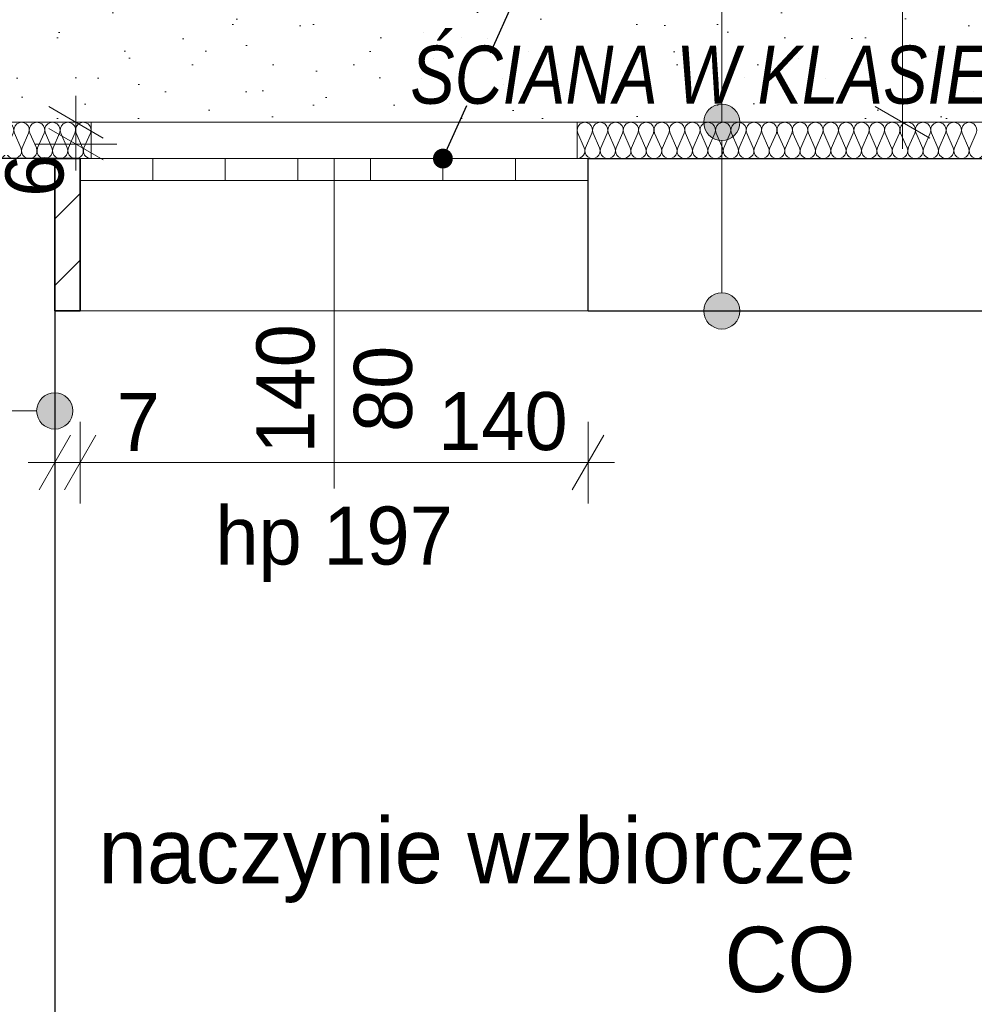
# Model space of a CAD drawing. Extents: x -547885 to -186295, y -25370 to 156194.
# Tile 89 of 256: x -506575 to -503943, y 42716 to 45430. Entities that reach past the tile are written whole.
import ezdxf

# ---------------------------------------------------------------- set-up
doc = ezdxf.new("R2010")
doc.units = 0
doc.header["$MEASUREMENT"] = 0
doc.linetypes.add('Przerywana', pattern=[320, 160, -160])
for name, color, linetype in [('Arch ocieplenie', 7, 'Continuous'), ('Arch opisy', 7, 'Continuous'), ('Arch zmurowania', 7, 'Continuous'), ('INWENT RZĘDNE', 7, 'Continuous'), ('INWENT WYMIARY', 7, 'Continuous')]:
    doc.layers.add(name, color=color, linetype=linetype)
for name, color, linetype, lineweight, true_color in [('Arch ocieplenie_Nr_Pióra__44', 7, 'Continuous', 9, 0x029e21), ('Arch okna_Nr_Pióra__82', 7, 'Continuous', 20, 0xaaaaaa), ('Arch okna_Nr_Pióra__9', 7, 'Continuous', 9, 0x3dad99), ('Arch wykończenie_Nr_Pióra__3', 7, 'Continuous', 18, 0xff6600)]:
    doc.layers.add(name, color=color, linetype=linetype, lineweight=lineweight, true_color=true_color)
for name, color, linetype, lineweight in [('Arch opisy_Nr_Pióra__21', 7, 'Continuous', 9), ('Arch opisy_Nr_Pióra__95', 6, 'Continuous', 13), ('Arch zmurowania_Nr_Pióra__21', 7, 'Continuous', 9), ('Arch zmurowania_Nr_Pióra__27', 7, 'Continuous', 35), ('INWENT RZĘDNE_Nr_Pióra__21', 7, 'Continuous', 9), ('INWENT WYMIARY_Nr_Pióra__21', 7, 'Continuous', 9), ('INWENT. OKNA_Nr_Pióra__21', 7, 'Continuous', 9), ('INWENT. OKNA_Nr_Pióra__5', 7, 'Continuous', 13), ('INWENT.ŚCIANY_Nr_Pióra__1', 7, 'Continuous', 25), ('INWENT.ŚCIANY_Nr_Pióra__21', 7, 'Continuous', 9)]:
    doc.layers.add(name, color=color, linetype=linetype, lineweight=lineweight)
doc.styles.add('GENERATED_STYLE_2', font='txt')
doc.styles.add('GENERATED_STYLE_4', font='txt')
doc.styles.add('GENERATED_STYLE_5', font='txt')
doc.styles.add('GENERATED_STYLE_7', font='txt')
doc.dimstyles.new('GENERATED_STYLE__13', dxfattribs={"dimtxt": 0.18, "dimasz": 109.44, "dimexe": 0.18, "dimexo": 0.0625, "dimgap": 0.09, "dimtad": 0, "dimtih": 1, "dimtoh": 1, "dimdec": 4, "dimzin": 0, "dimdsep": 46, "dimcen": 0.09, "dimadec": 0, "dimazin": 0, "dimtfac": 1, "dimtdec": 4, "dimtmove": 0, "dimatfit": 3, "dimldrblk": 'ARROWHEAD_11', "dimfxl": 0, "dimtolj": 1, "dimtzin": 0, "dimarcsym": 0})
doc.dimstyles.new('GENERATED_STYLE__5', dxfattribs={"dimtxt": 160.000002, "dimasz": 114, "dimexe": 0.18, "dimexo": 0, "dimgap": 0.09, "dimtad": 1, "dimtih": 1, "dimtoh": 1, "dimdec": 0, "dimlfac": 0.1, "dimzin": 0, "dimdsep": 46, "dimtxsty": 'GENERATED_STYLE_2', "dimblk": 'ARROWHEAD_2', "dimblk1": 'ARROWHEAD_2', "dimblk2": 'ARROWHEAD_2', "dimcen": 0.09, "dimclrd": 7, "dimclre": 7, "dimclrt": 7, "dimazin": 0, "dimtfac": 1, "dimtdec": 4, "dimtmove": 0, "dimatfit": 3, "dimfxl": 0, "dimtolj": 1, "dimtzin": 0, "dimarcsym": 0})
doc.dimstyles.new('GENERATED_STYLE__6', dxfattribs={"dimtxt": 160.000002, "dimasz": 114, "dimexe": 0.18, "dimexo": 0, "dimgap": 0.09, "dimtad": 1, "dimdec": 0, "dimlfac": 0.1, "dimzin": 0, "dimdsep": 46, "dimtxsty": 'GENERATED_STYLE_2', "dimblk": 'ARROWHEAD_2', "dimblk1": 'ARROWHEAD_2', "dimblk2": 'ARROWHEAD_2', "dimcen": 0.09, "dimclrd": 7, "dimclre": 7, "dimclrt": 7, "dimazin": 0, "dimtfac": 1, "dimtdec": 4, "dimtmove": 2, "dimatfit": 3, "dimfxl": 0, "dimtolj": 1, "dimtzin": 0, "dimarcsym": 0})
doc.dimstyles.new('GENERATED_STYLE__7', dxfattribs={"dimtxt": 160.000002, "dimasz": 114, "dimexe": 0.18, "dimexo": 0, "dimgap": 0.09, "dimtad": 1, "dimdec": 0, "dimlfac": 0.1, "dimzin": 0, "dimdsep": 46, "dimtxsty": 'GENERATED_STYLE_2', "dimblk": 'ARROWHEAD_2', "dimblk1": 'ARROWHEAD_2', "dimblk2": 'ARROWHEAD_2', "dimcen": 0.09, "dimclrd": 7, "dimclre": 7, "dimclrt": 7, "dimazin": 0, "dimtfac": 1, "dimtdec": 4, "dimtmove": 0, "dimatfit": 3, "dimfxl": 0, "dimtolj": 1, "dimtzin": 0, "dimarcsym": 0})
doc.dimstyles.new('GENERATED_STYLE__9', dxfattribs={"dimtxt": 160.000002, "dimasz": 114, "dimexe": 0.18, "dimexo": 0, "dimgap": 0.09, "dimtad": 1, "dimtih": 1, "dimtoh": 1, "dimdec": 0, "dimlfac": 0.1, "dimzin": 0, "dimdsep": 46, "dimtxsty": 'GENERATED_STYLE_2', "dimblk": 'ARROWHEAD_2', "dimblk1": 'ARROWHEAD_2', "dimblk2": 'ARROWHEAD_2', "dimcen": 0.09, "dimclrd": 7, "dimclre": 7, "dimclrt": 7, "dimazin": 0, "dimtfac": 1, "dimtdec": 4, "dimtmove": 2, "dimatfit": 3, "dimfxl": 0, "dimtolj": 1, "dimtzin": 0, "dimarcsym": 0})

# ---------------------------------------------------------------- blocks, each defined once
blk = doc.blocks.new('Izolacja cieplna 14_69', base_point=(-505038.3, 45047.6))
at = {"layer": 'Arch ocieplenie_Nr_Pióra__44', "linetype": 'Continuous'}
for p, q in [((-505036.5, 45117.8), (-505018.9, 45077.4)), ((-505015.4, 45077.4), (-504997.7, 45117.8)), ((-504994.2, 45117.8), (-504976.5, 45077.4)), ((-504973, 45077.4), (-504955.3, 45117.8)), ((-504951.8, 45117.8), (-504934.1, 45077.4)), ((-504930.6, 45077.4), (-504913, 45117.8)), ((-504909.4, 45117.8), (-504891.8, 45077.4)), ((-504888.2, 45077.4), (-504870.6, 45117.8)), ((-504867, 45117.8), (-504849.4, 45077.4)), ((-504845.8, 45077.4), (-504828.2, 45117.8)), ((-504824.6, 45117.8), (-504807, 45077.4)), ((-504803.4, 45077.4), (-504785.8, 45117.8)), ((-504782.2, 45117.8), (-504764.6, 45077.4)), ((-504761, 45077.4), (-504743.4, 45117.8)), ((-504739.8, 45117.8), (-504722.2, 45077.4)), ((-504718.7, 45077.4), (-504701, 45117.8)), ((-504697.5, 45117.8), (-504679.8, 45077.4)), ((-504676.3, 45077.4), (-504658.6, 45117.8)), ((-504655.1, 45117.8), (-504637.4, 45077.4)), ((-504633.9, 45077.4), (-504616.3, 45117.8)), ((-504612.7, 45117.8), (-504595.1, 45077.4)), ((-504591.5, 45077.4), (-504573.9, 45117.8)), ((-504570.3, 45117.8), (-504552.7, 45077.4)), ((-504549.1, 45077.4), (-504531.5, 45117.8)), ((-504527.9, 45117.8), (-504510.3, 45077.4)), ((-504506.7, 45077.4), (-504489.1, 45117.8)), ((-504485.5, 45117.8), (-504467.9, 45077.4)), ((-504464.3, 45077.4), (-504446.7, 45117.8)), ((-504443.2, 45117.8), (-504425.5, 45077.4)), ((-504422, 45077.4), (-504404.3, 45117.8)), ((-504400.8, 45117.8), (-504383.1, 45077.4)), ((-504379.6, 45077.4), (-504361.9, 45117.8)), ((-504358.4, 45117.8), (-504340.7, 45077.4)), ((-504337.2, 45077.4), (-504319.6, 45117.8)), ((-504316, 45117.8), (-504298.4, 45077.4)), ((-504294.8, 45077.4), (-504277.2, 45117.8)), ((-504273.6, 45117.8), (-504256, 45077.4)), ((-504252.4, 45077.4), (-504234.8, 45117.8)), ((-504231.2, 45117.8), (-504213.6, 45077.4)), ((-504210, 45077.4), (-504192.4, 45117.8)), ((-504188.8, 45117.8), (-504171.2, 45077.4)), ((-504167.6, 45077.4), (-504150, 45117.8)), ((-504146.5, 45117.8), (-504128.8, 45077.4)), ((-504125.3, 45077.4), (-504107.6, 45117.8)), ((-504104.1, 45117.8), (-504086.4, 45077.4)), ((-504082.9, 45077.4), (-504065.2, 45117.8)), ((-504061.7, 45117.8), (-504044.1, 45077.4)), ((-504040.5, 45077.4), (-504022.9, 45117.8)), ((-504019.3, 45117.8), (-504001.7, 45077.4)), ((-503998.1, 45077.4), (-503980.5, 45117.8)), ((-503976.9, 45117.8), (-503959.3, 45077.4)), ((-503955.7, 45077.4), (-503938.1, 45117.8))]:
    blk.add_line(p, q, dxfattribs=at)
for centre, start_param, end_param in [((-505017.1, 45126.4), 4.299595, 8.266775), ((-504974.7, 45126.4), 4.299595, 8.266775), ((-504932.4, 45126.4), 4.299595, 8.266775), ((-504890, 45126.4), 4.299595, 8.266775), ((-504847.6, 45126.4), 4.299595, 8.266775), ((-504805.2, 45126.4), 4.299595, 8.266775), ((-504762.8, 45126.4), 4.299595, 8.266775), ((-504720.4, 45126.4), 4.299595, 8.266775), ((-504678.1, 45126.4), 4.299595, 8.266775), ((-504635.7, 45126.4), 4.299595, 8.266775), ((-504593.3, 45126.4), 4.299595, 8.266775), ((-504550.9, 45126.4), 4.299595, 8.266775), ((-504508.5, 45126.4), 4.299595, 8.266775), ((-504466.1, 45126.4), 4.299595, 8.266775), ((-504423.7, 45126.4), 4.299595, 8.266775), ((-504381.4, 45126.4), 4.299595, 8.266775), ((-504339, 45126.4), 4.299595, 8.266775), ((-504296.6, 45126.4), 4.299595, 8.266775), ((-504254.2, 45126.4), 4.299595, 8.266775), ((-504211.8, 45126.4), 4.299595, 8.266775), ((-504169.4, 45126.4), 4.299595, 8.266775), ((-504127, 45126.4), 4.299595, 8.266775), ((-504084.7, 45126.4), 4.299595, 8.266775), ((-504042.3, 45126.4), 4.299595, 8.266775), ((-503999.9, 45126.4), 4.299595, 8.266775), ((-503957.5, 45126.4), 4.299595, 8.266775), ((-505038.3, 45068.9), 3.141593, 5.125182), ((-504995.9, 45068.9), 1.158004, 5.125183), ((-504953.6, 45068.9), 1.158004, 5.125183), ((-504911.2, 45068.9), 1.158004, 5.125183), ((-504868.8, 45068.9), 1.158004, 5.125183), ((-504826.4, 45068.9), 1.158004, 5.125183), ((-504784, 45068.9), 1.158004, 5.125183), ((-504741.6, 45068.9), 1.158004, 5.125183), ((-504699.2, 45068.9), 1.158004, 5.125183), ((-504656.9, 45068.9), 1.158004, 5.125183), ((-504614.5, 45068.9), 1.158004, 5.125183), ((-504572.1, 45068.9), 1.158004, 5.125183), ((-504529.7, 45068.9), 1.158004, 5.125183), ((-504487.3, 45068.9), 1.158004, 5.125183), ((-504444.9, 45068.9), 1.158004, 5.125183), ((-504402.5, 45068.9), 1.158004, 5.125183), ((-504360.2, 45068.9), 1.158004, 5.125183), ((-504317.8, 45068.9), 1.158004, 5.125183), ((-504275.4, 45068.9), 1.158004, 5.125183), ((-504233, 45068.9), 1.158004, 5.125183), ((-504190.6, 45068.9), 1.158004, 5.125183), ((-504148.2, 45068.9), 1.158004, 5.125183), ((-504105.8, 45068.9), 1.158004, 5.125183), ((-504063.5, 45068.9), 1.158004, 5.125183), ((-504021.1, 45068.9), 1.158004, 5.125183), ((-503978.7, 45068.9), 1.158004, 5.125183), ((-503936.3, 45068.9), 1.158004, 5.125183)]:
    blk.add_ellipse(centre, major_axis=(0, 21.3), ratio=0.996467, start_param=start_param, end_param=end_param, dxfattribs=at)
blk = doc.blocks.new('Izolacja cieplna 14_70', base_point=(-509868.3, 45047.6))
at = {"layer": 'Arch ocieplenie_Nr_Pióra__44', "linetype": 'Continuous'}
for p, q in [((-509866.5, 45117.8), (-509848.8, 45077.4)), ((-509845.3, 45077.4), (-509827.6, 45117.8)), ((-509824, 45117.8), (-509806.3, 45077.4)), ((-509802.7, 45077.4), (-509785, 45117.8)), ((-509781.4, 45117.8), (-509763.7, 45077.4)), ((-509760.1, 45077.4), (-509742.4, 45117.8)), ((-509738.9, 45117.8), (-509721.2, 45077.4)), ((-509717.6, 45077.4), (-509699.9, 45117.8)), ((-509696.3, 45117.8), (-509678.6, 45077.4)), ((-509675, 45077.4), (-509657.3, 45117.8)), ((-509653.7, 45117.8), (-509636, 45077.4)), ((-509632.5, 45077.4), (-509614.7, 45117.8)), ((-509611.2, 45117.8), (-509593.5, 45077.4)), ((-509589.9, 45077.4), (-509572.2, 45117.8)), ((-509568.6, 45117.8), (-509550.9, 45077.4)), ((-509547.3, 45077.4), (-509529.6, 45117.8)), ((-509526.1, 45117.8), (-509508.3, 45077.4)), ((-509504.8, 45077.4), (-509487.1, 45117.8)), ((-509483.5, 45117.8), (-509465.8, 45077.4)), ((-509462.2, 45077.4), (-509444.5, 45117.8)), ((-509440.9, 45117.8), (-509423.2, 45077.4)), ((-509419.6, 45077.4), (-509401.9, 45117.8)), ((-509398.4, 45117.8), (-509380.7, 45077.4)), ((-509377.1, 45077.4), (-509359.4, 45117.8)), ((-509355.8, 45117.8), (-509338.1, 45077.4)), ((-509334.5, 45077.4), (-509316.8, 45117.8)), ((-509313.2, 45117.8), (-509295.5, 45077.4)), ((-509292, 45077.4), (-509274.3, 45117.8)), ((-509270.7, 45117.8), (-509253, 45077.4)), ((-509249.4, 45077.4), (-509231.7, 45117.8)), ((-509228.1, 45117.8), (-509210.4, 45077.4)), ((-509206.8, 45077.4), (-509189.1, 45117.8)), ((-509185.6, 45117.8), (-509167.9, 45077.4)), ((-509164.3, 45077.4), (-509146.6, 45117.8)), ((-509143, 45117.8), (-509125.3, 45077.4)), ((-509121.7, 45077.4), (-509104, 45117.8)), ((-509100.4, 45117.8), (-509082.7, 45077.4)), ((-509079.2, 45077.4), (-509061.5, 45117.8)), ((-509057.9, 45117.8), (-509040.2, 45077.4)), ((-509036.6, 45077.4), (-509018.9, 45117.8)), ((-509015.3, 45117.8), (-508997.6, 45077.4)), ((-508994, 45077.4), (-508976.3, 45117.8)), ((-508972.8, 45117.8), (-508955.1, 45077.4)), ((-508951.5, 45077.4), (-508933.8, 45117.8)), ((-508930.2, 45117.8), (-508912.5, 45077.4)), ((-508908.9, 45077.4), (-508891.2, 45117.8)), ((-508887.6, 45117.8), (-508869.9, 45077.4)), ((-508866.4, 45077.4), (-508848.7, 45117.8)), ((-508845.1, 45117.8), (-508827.4, 45077.4)), ((-508823.8, 45077.4), (-508806.1, 45117.8)), ((-508802.5, 45117.8), (-508784.8, 45077.4)), ((-508781.2, 45077.4), (-508763.5, 45117.8)), ((-508760, 45117.8), (-508742.2, 45077.4)), ((-508738.7, 45077.4), (-508721, 45117.8)), ((-508717.4, 45117.8), (-508699.7, 45077.4)), ((-508696.1, 45077.4), (-508678.4, 45117.8)), ((-508674.8, 45117.8), (-508657.1, 45077.4)), ((-508653.6, 45077.4), (-508635.8, 45117.8)), ((-508632.3, 45117.8), (-508614.6, 45077.4)), ((-508611, 45077.4), (-508593.3, 45117.8)), ((-508589.7, 45117.8), (-508572, 45077.4)), ((-508568.4, 45077.4), (-508550.7, 45117.8)), ((-508547.1, 45117.8), (-508529.4, 45077.4)), ((-508525.9, 45077.4), (-508508.2, 45117.8)), ((-508504.6, 45117.8), (-508486.9, 45077.4)), ((-508483.3, 45077.4), (-508465.6, 45117.8)), ((-508462, 45117.8), (-508444.3, 45077.4)), ((-508440.7, 45077.4), (-508423, 45117.8)), ((-508419.5, 45117.8), (-508401.8, 45077.4)), ((-508398.2, 45077.4), (-508380.5, 45117.8)), ((-508376.9, 45117.8), (-508359.2, 45077.4)), ((-508355.6, 45077.4), (-508337.9, 45117.8)), ((-508334.3, 45117.8), (-508316.6, 45077.4)), ((-508313.1, 45077.4), (-508295.4, 45117.8)), ((-508291.8, 45117.8), (-508274.1, 45077.4)), ((-508270.5, 45077.4), (-508252.8, 45117.8)), ((-508249.2, 45117.8), (-508231.5, 45077.4)), ((-508227.9, 45077.4), (-508210.2, 45117.8)), ((-508206.7, 45117.8), (-508189, 45077.4)), ((-508185.4, 45077.4), (-508167.7, 45117.8)), ((-508164.1, 45117.8), (-508146.4, 45077.4)), ((-508142.8, 45077.4), (-508125.1, 45117.8)), ((-508121.5, 45117.8), (-508103.8, 45077.4)), ((-508100.3, 45077.4), (-508082.6, 45117.8)), ((-508079, 45117.8), (-508061.3, 45077.4)), ((-508057.7, 45077.4), (-508040, 45117.8)), ((-508036.4, 45117.8), (-508018.7, 45077.4)), ((-508015.1, 45077.4), (-507997.4, 45117.8)), ((-507993.9, 45117.8), (-507976.1, 45077.4)), ((-507972.6, 45077.4), (-507954.9, 45117.8)), ((-507951.3, 45117.8), (-507933.6, 45077.4)), ((-507930, 45077.4), (-507912.3, 45117.8)), ((-507908.7, 45117.8), (-507891, 45077.4)), ((-507887.5, 45077.4), (-507869.7, 45117.8)), ((-507866.2, 45117.8), (-507848.5, 45077.4)), ((-507844.9, 45077.4), (-507827.2, 45117.8)), ((-507823.6, 45117.8), (-507805.9, 45077.4)), ((-507802.3, 45077.4), (-507784.6, 45117.8)), ((-507781.1, 45117.8), (-507763.3, 45077.4)), ((-507759.8, 45077.4), (-507742.1, 45117.8)), ((-507738.5, 45117.8), (-507720.8, 45077.4)), ((-507717.2, 45077.4), (-507699.5, 45117.8)), ((-507695.9, 45117.8), (-507678.2, 45077.4)), ((-507674.6, 45077.4), (-507656.9, 45117.8)), ((-507653.4, 45117.8), (-507635.7, 45077.4)), ((-507632.1, 45077.4), (-507614.4, 45117.8)), ((-507610.8, 45117.8), (-507593.1, 45077.4)), ((-507589.5, 45077.4), (-507571.8, 45117.8)), ((-507568.2, 45117.8), (-507550.5, 45077.4)), ((-507547, 45077.4), (-507529.3, 45117.8)), ((-507525.7, 45117.8), (-507508, 45077.4)), ((-507504.4, 45077.4), (-507486.7, 45117.8)), ((-507483.1, 45117.8), (-507465.4, 45077.4)), ((-507461.8, 45077.4), (-507444.1, 45117.8)), ((-507440.6, 45117.8), (-507422.9, 45077.4)), ((-507419.3, 45077.4), (-507401.6, 45117.8)), ((-507398, 45117.8), (-507380.3, 45077.4)), ((-507376.7, 45077.4), (-507359, 45117.8)), ((-507355.4, 45117.8), (-507337.7, 45077.4)), ((-507334.2, 45077.4), (-507316.5, 45117.8)), ((-507312.9, 45117.8), (-507295.2, 45077.4)), ((-507291.6, 45077.4), (-507273.9, 45117.8)), ((-507270.3, 45117.8), (-507252.6, 45077.4)), ((-507249, 45077.4), (-507231.3, 45117.8)), ((-507227.8, 45117.8), (-507210.1, 45077.4)), ((-507206.5, 45077.4), (-507188.8, 45117.8)), ((-507185.2, 45117.8), (-507167.5, 45077.4)), ((-507163.9, 45077.4), (-507146.2, 45117.8)), ((-507142.6, 45117.8), (-507124.9, 45077.4)), ((-507121.4, 45077.4), (-507103.7, 45117.8)), ((-507100.1, 45117.8), (-507082.4, 45077.4)), ((-507078.8, 45077.4), (-507061.1, 45117.8)), ((-507057.5, 45117.8), (-507039.8, 45077.4)), ((-507036.2, 45077.4), (-507018.5, 45117.8)), ((-507015, 45117.8), (-506997.2, 45077.4)), ((-506993.7, 45077.4), (-506976, 45117.8)), ((-506972.4, 45117.8), (-506954.7, 45077.4)), ((-506951.1, 45077.4), (-506933.4, 45117.8)), ((-506929.8, 45117.8), (-506912.1, 45077.4)), ((-506908.6, 45077.4), (-506890.8, 45117.8)), ((-506887.3, 45117.8), (-506869.6, 45077.4)), ((-506866, 45077.4), (-506848.3, 45117.8)), ((-506844.7, 45117.8), (-506827, 45077.4)), ((-506823.4, 45077.4), (-506805.7, 45117.8)), ((-506802.1, 45117.8), (-506784.4, 45077.4)), ((-506780.9, 45077.4), (-506763.2, 45117.8)), ((-506759.6, 45117.8), (-506741.9, 45077.4)), ((-506738.3, 45077.4), (-506720.6, 45117.8)), ((-506717, 45117.8), (-506699.3, 45077.4)), ((-506695.7, 45077.4), (-506678, 45117.8)), ((-506674.5, 45117.8), (-506656.8, 45077.4)), ((-506653.2, 45077.4), (-506635.5, 45117.8)), ((-506631.9, 45117.8), (-506614.2, 45077.4)), ((-506610.6, 45077.4), (-506592.9, 45117.8)), ((-506589.3, 45117.8), (-506571.6, 45077.4)), ((-506568.1, 45077.4), (-506550.4, 45117.8)), ((-506546.8, 45117.8), (-506529.1, 45077.4)), ((-506525.5, 45077.4), (-506507.8, 45117.8)), ((-506504.2, 45117.8), (-506486.5, 45077.4)), ((-506482.9, 45077.4), (-506465.2, 45117.8)), ((-506461.7, 45117.8), (-506444, 45077.4)), ((-506440.4, 45077.4), (-506422.7, 45117.8)), ((-506419.1, 45117.8), (-506401.4, 45077.4)), ((-506397.8, 45077.4), (-506380.1, 45117.8))]:
    blk.add_line(p, q, dxfattribs=at)
for centre, start_param, end_param in [((-509847, 45126.4), 5.870392, 9.837571), ((-509804.5, 45126.4), 5.870392, 9.837571), ((-509761.9, 45126.4), 5.870392, 9.837571), ((-509719.4, 45126.4), 5.870392, 9.837571), ((-509676.8, 45126.4), 5.870392, 9.837571), ((-509634.2, 45126.4), 5.870392, 9.837571), ((-509591.7, 45126.4), 5.870392, 9.837571), ((-509549.1, 45126.4), 5.870392, 9.837571), ((-509506.6, 45126.4), 5.870392, 9.837571), ((-509464, 45126.4), 5.870392, 9.837571), ((-509421.4, 45126.4), 5.870392, 9.837571), ((-509378.9, 45126.4), 5.870392, 9.837571), ((-509336.3, 45126.4), 5.870392, 9.837571), ((-509293.8, 45126.4), 5.870392, 9.837571), ((-509251.2, 45126.4), 5.870392, 9.837571), ((-509208.6, 45126.4), 5.870392, 9.837571), ((-509166.1, 45126.4), 5.870392, 9.837571), ((-509123.5, 45126.4), 5.870392, 9.837571), ((-509080.9, 45126.4), 5.870392, 9.837571), ((-509038.4, 45126.4), 5.870392, 9.837571), ((-508995.8, 45126.4), 5.870392, 9.837571), ((-508953.3, 45126.4), 5.870392, 9.837571), ((-508910.7, 45126.4), 5.870392, 9.837571), ((-508868.1, 45126.4), 5.870392, 9.837571), ((-508825.6, 45126.4), 5.870392, 9.837571), ((-508783, 45126.4), 5.870392, 9.837571), ((-508740.5, 45126.4), 5.870392, 9.837571), ((-508697.9, 45126.4), 5.870392, 9.837571), ((-508655.3, 45126.4), 5.870392, 9.837571), ((-508612.8, 45126.4), 5.870392, 9.837571), ((-508570.2, 45126.4), 5.870392, 9.837571), ((-508527.7, 45126.4), 5.870392, 9.837571), ((-508485.1, 45126.4), 5.870392, 9.837571), ((-508442.5, 45126.4), 5.870392, 9.837571), ((-508400, 45126.4), 5.870392, 9.837571), ((-508357.4, 45126.4), 5.870392, 9.837571), ((-508314.9, 45126.4), 5.870392, 9.837571), ((-508272.3, 45126.4), 5.870392, 9.837571), ((-508229.7, 45126.4), 5.870392, 9.837571), ((-508187.2, 45126.4), 5.870392, 9.837571), ((-508144.6, 45126.4), 5.870392, 9.837571), ((-508102, 45126.4), 5.870392, 9.837571), ((-508059.5, 45126.4), 5.870392, 9.837571), ((-508016.9, 45126.4), 5.870392, 9.837571), ((-507974.4, 45126.4), 5.870392, 9.837571), ((-507931.8, 45126.4), 5.870392, 9.837571), ((-507889.2, 45126.4), 5.870392, 9.837571), ((-507846.7, 45126.4), 5.870392, 9.837571), ((-507804.1, 45126.4), 5.870392, 9.837571), ((-507761.6, 45126.4), 5.870392, 9.837571), ((-507719, 45126.4), 5.870392, 9.837571), ((-507676.4, 45126.4), 5.870392, 9.837571), ((-507633.9, 45126.4), 5.870392, 9.837571), ((-507591.3, 45126.4), 5.870392, 9.837571), ((-507548.8, 45126.4), 5.870392, 9.837571), ((-507506.2, 45126.4), 5.870392, 9.837571), ((-507463.6, 45126.4), 5.870392, 9.837571), ((-507421.1, 45126.4), 5.870392, 9.837571), ((-507378.5, 45126.4), 5.870392, 9.837571), ((-507335.9, 45126.4), 5.870392, 9.837571), ((-507293.4, 45126.4), 5.870392, 9.837571), ((-507250.8, 45126.4), 5.870392, 9.837571), ((-507208.3, 45126.4), 5.870392, 9.837571), ((-507165.7, 45126.4), 5.870392, 9.837571), ((-507123.1, 45126.4), 5.870392, 9.837571), ((-507080.6, 45126.4), 5.870392, 9.837571), ((-507038, 45126.4), 5.870392, 9.837571), ((-506995.5, 45126.4), 5.870392, 9.837571), ((-506952.9, 45126.4), 5.870392, 9.837571), ((-506910.3, 45126.4), 5.870392, 9.837571), ((-506867.8, 45126.4), 5.870392, 9.837571), ((-506825.2, 45126.4), 5.870392, 9.837571), ((-506782.7, 45126.4), 5.870392, 9.837571), ((-506740.1, 45126.4), 5.870392, 9.837571), ((-506697.5, 45126.4), 5.870392, 9.837571), ((-506655, 45126.4), 5.870392, 9.837571), ((-506612.4, 45126.4), 5.870392, 9.837571), ((-506569.8, 45126.4), 5.870392, 9.837571), ((-506527.3, 45126.4), 5.870392, 9.837571), ((-506484.7, 45126.4), 5.870392, 9.837571), ((-506442.2, 45126.4), 5.870392, 9.837571), ((-506399.6, 45126.4), 5.870392, 9.837571), ((-509868.3, 45068.9), 4.712389, 6.695979), ((-509825.8, 45068.9), 2.7288, 6.695979), ((-509783.2, 45068.9), 2.7288, 6.695979), ((-509740.6, 45068.9), 2.7288, 6.695979), ((-509698.1, 45068.9), 2.7288, 6.695979), ((-509655.5, 45068.9), 2.7288, 6.695979), ((-509613, 45068.9), 2.7288, 6.695979), ((-509570.4, 45068.9), 2.7288, 6.695979), ((-509527.8, 45068.9), 2.7288, 6.695979), ((-509485.3, 45068.9), 2.7288, 6.695979), ((-509442.7, 45068.9), 2.7288, 6.695979), ((-509400.2, 45068.9), 2.7288, 6.695979), ((-509357.6, 45068.9), 2.7288, 6.695979), ((-509315, 45068.9), 2.7288, 6.695979), ((-509272.5, 45068.9), 2.7288, 6.695979), ((-509229.9, 45068.9), 2.7288, 6.695979), ((-509187.4, 45068.9), 2.7288, 6.695979), ((-509144.8, 45068.9), 2.7288, 6.695979), ((-509102.2, 45068.9), 2.7288, 6.695979), ((-509059.7, 45068.9), 2.7288, 6.695979), ((-509017.1, 45068.9), 2.7288, 6.695979), ((-508974.5, 45068.9), 2.7288, 6.695979), ((-508932, 45068.9), 2.7288, 6.695979), ((-508889.4, 45068.9), 2.7288, 6.695979), ((-508846.9, 45068.9), 2.7288, 6.695979), ((-508804.3, 45068.9), 2.7288, 6.695979), ((-508761.7, 45068.9), 2.7288, 6.695979), ((-508719.2, 45068.9), 2.7288, 6.695979), ((-508676.6, 45068.9), 2.7288, 6.695979), ((-508634.1, 45068.9), 2.7288, 6.695979), ((-508591.5, 45068.9), 2.7288, 6.695979), ((-508548.9, 45068.9), 2.7288, 6.695979), ((-508506.4, 45068.9), 2.7288, 6.695979), ((-508463.8, 45068.9), 2.7288, 6.695979), ((-508421.3, 45068.9), 2.7288, 6.695979), ((-508378.7, 45068.9), 2.7288, 6.695979), ((-508336.1, 45068.9), 2.7288, 6.695979), ((-508293.6, 45068.9), 2.7288, 6.695979), ((-508251, 45068.9), 2.7288, 6.695979), ((-508208.4, 45068.9), 2.7288, 6.695979), ((-508165.9, 45068.9), 2.7288, 6.695979), ((-508123.3, 45068.9), 2.7288, 6.695979), ((-508080.8, 45068.9), 2.7288, 6.695979), ((-508038.2, 45068.9), 2.7288, 6.695979), ((-507995.6, 45068.9), 2.7288, 6.695979), ((-507953.1, 45068.9), 2.7288, 6.695979), ((-507910.5, 45068.9), 2.7288, 6.695979), ((-507868, 45068.9), 2.7288, 6.695979), ((-507825.4, 45068.9), 2.7288, 6.695979), ((-507782.8, 45068.9), 2.7288, 6.695979), ((-507740.3, 45068.9), 2.7288, 6.695979), ((-507697.7, 45068.9), 2.7288, 6.695979), ((-507655.2, 45068.9), 2.7288, 6.695979), ((-507612.6, 45068.9), 2.7288, 6.695979), ((-507570, 45068.9), 2.7288, 6.695979), ((-507527.5, 45068.9), 2.7288, 6.695979), ((-507484.9, 45068.9), 2.7288, 6.695979), ((-507442.4, 45068.9), 2.7288, 6.695979), ((-507399.8, 45068.9), 2.7288, 6.695979), ((-507357.2, 45068.9), 2.7288, 6.695979), ((-507314.7, 45068.9), 2.7288, 6.695979), ((-507272.1, 45068.9), 2.7288, 6.695979), ((-507229.5, 45068.9), 2.7288, 6.695979), ((-507187, 45068.9), 2.7288, 6.695979), ((-507144.4, 45068.9), 2.7288, 6.695979), ((-507101.9, 45068.9), 2.7288, 6.695979), ((-507059.3, 45068.9), 2.7288, 6.695979), ((-507016.7, 45068.9), 2.7288, 6.695979), ((-506974.2, 45068.9), 2.7288, 6.695979), ((-506931.6, 45068.9), 2.7288, 6.695979), ((-506889.1, 45068.9), 2.7288, 6.695979), ((-506846.5, 45068.9), 2.7288, 6.695979), ((-506803.9, 45068.9), 2.7288, 6.695979), ((-506761.4, 45068.9), 2.7288, 6.695979), ((-506718.8, 45068.9), 2.7288, 6.695979), ((-506676.3, 45068.9), 2.7288, 6.695979), ((-506633.7, 45068.9), 2.7288, 6.695979), ((-506591.1, 45068.9), 2.7288, 6.695979), ((-506548.6, 45068.9), 2.7288, 6.695979), ((-506506, 45068.9), 2.7288, 6.695979), ((-506463.4, 45068.9), 2.7288, 6.695979), ((-506420.9, 45068.9), 2.7288, 6.695979), ((-506378.3, 45068.9), 2.7288, 4.712389)]:
    blk.add_ellipse(centre, major_axis=(21.3, 0), ratio=0.999404, start_param=start_param, end_param=end_param, dxfattribs=at)
blk = doc.blocks.new('Ściana_21', base_point=(-506478.3, 45047.6))
at = {"layer": 'Arch zmurowania_Nr_Pióra__21', "linetype": 'Continuous'}
h = blk.add_hatch(dxfattribs=at)
h.set_pattern_fill('Common_Brick', color=256, style=0, pattern_type=2)
h.set_pattern_definition([(45, (0, 0), (-91.923878, 91.923878), [])])
h.paths.add_polyline_path([(-506478.3, 44627.6), (-506408.3, 44627.6), (-506408.3, 45047.6), (-506478.3, 45047.6)], flags=0)
at = {"layer": 'Arch zmurowania_Nr_Pióra__27', "linetype": 'Continuous'}
for p, q in [((-506408.3, 45047.6), (-506478.3, 45047.6)), ((-506478.3, 45047.6), (-506478.3, 44627.6)), ((-506408.3, 44627.6), (-506408.3, 45047.6)), ((-506478.3, 44627.6), (-506408.3, 44627.6))]:
    blk.add_line(p, q, dxfattribs=at)
blk = doc.blocks.new('*D638')
at = {"layer": 'INWENT WYMIARY_Nr_Pióra__21', "linetype": 'Continuous'}
for p, q in [((-506478.3, 44097.1), (-506478.3, 44322.1)), ((-506408.3, 44097.1), (-506408.3, 44322.1)), ((-506435, 44284.6), (-506521.6, 44134.6)), ((-506365, 44284.6), (-506451.6, 44134.6)), ((-506551.7, 44209.6), (-506478.3, 44209.6)), ((-506478.3, 44209.6), (-506408.3, 44209.6))]:
    blk.add_line(p, q, dxfattribs=at)
at = {"layer": 'INWENT WYMIARY_Nr_Pióra__21', "char_height": 160, "attachment_point": 7, "style": 'GENERATED_STYLE_2'}
for s, insert in [('{7}', (-506307.7, 44241.6)), ('{140}', (-505421.4, 44241.6))]:
    blk.add_mtext(s, dxfattribs=dict(at, insert=insert))
blk = doc.blocks.new('ARROWHEAD_2')
at = {"color": 0, "linetype": 'Continuous', "lineweight": 0}
for p, q in [((-0.378, -0.655), (0.378, 0.655)), ((0, 0), (-1, 0))]:
    blk.add_line(p, q, dxfattribs=at)
blk = doc.blocks.new('*D639')
at = {"layer": 'INWENT WYMIARY_Nr_Pióra__21', "linetype": 'Continuous'}
for p, q in [((-506408.3, 44097.1), (-506408.3, 44322.1)), ((-505008.3, 44097.1), (-505008.3, 44322.1)), ((-506365, 44284.6), (-506451.6, 44134.6)), ((-505051.6, 44134.6), (-504965, 44284.6)), ((-506408.3, 44209.6), (-505008.3, 44209.6)), ((-505008.3, 44209.6), (-504935, 44209.6))]:
    blk.add_line(p, q, dxfattribs=at)
at = {"layer": 'INWENT WYMIARY_Nr_Pióra__21', "char_height": 160, "attachment_point": 7, "style": 'GENERATED_STYLE_2'}
for s, insert in [('{7}', (-506307.7, 44241.6)), ('{140}', (-505421.4, 44241.6))]:
    blk.add_mtext(s, dxfattribs=dict(at, insert=insert))
blk = doc.blocks.new('*D651')
at = {"layer": 'INWENT WYMIARY_Nr_Pióra__21', "linetype": 'Continuous'}
for p, q in [((-506420.1, 45147.6), (-506420.1, 45221)), ((-506495.1, 45190.9), (-506345.1, 45104.3)), ((-506307.6, 45147.6), (-506532.6, 45147.6)), ((-506420.1, 45087.6), (-506420.1, 45147.6)), ((-506345.1, 45044.3), (-506495.1, 45130.9)), ((-506307.6, 45087.6), (-506532.6, 45087.6)), ((-506420.1, 45014.3), (-506420.1, 45087.6))]:
    blk.add_line(p, q, dxfattribs=at)
at = {"layer": 'INWENT WYMIARY_Nr_Pióra__21', "insert": (-506452.1, 44941.9), "char_height": 160, "attachment_point": 7, "rotation": 90, "style": 'GENERATED_STYLE_2'}
blk.add_mtext('{6}', dxfattribs=at)
blk = doc.blocks.new('*D652')
at = {"layer": 'INWENT WYMIARY_Nr_Pióra__21', "linetype": 'Continuous'}
for p, q in [((-509898.3, 46932.8), (-509898.3, 47157.8)), ((-471873.3, 46932.8), (-471873.3, 47157.8)), ((-509855, 47120.3), (-509941.6, 46970.3)), ((-471916.6, 46970.3), (-471830, 47120.3)), ((-509971.7, 47045.3), (-509898.3, 47045.3)), ((-509898.3, 47045.3), (-471873.3, 47045.3)), ((-471873.3, 47045.3), (-471800, 47045.3))]:
    blk.add_line(p, q, dxfattribs=at)
at = {"layer": 'INWENT WYMIARY_Nr_Pióra__21', "insert": (-491116.2, 47077.3), "char_height": 160, "attachment_point": 7, "style": 'GENERATED_STYLE_2'}
blk.add_mtext('{3\xa0803}', dxfattribs=at)
blk = doc.blocks.new('*D656')
at = {"layer": 'INWENT WYMIARY_Nr_Pióra__21', "linetype": 'Continuous'}
for p, q in [((-504216.4, 45590.9), (-504066.4, 45504.3)), ((-504028.9, 45547.6), (-504253.9, 45547.6)), ((-504141.4, 45147.6), (-504141.4, 45547.6)), ((-504216.4, 45190.9), (-504066.4, 45104.3)), ((-504028.9, 45147.6), (-504253.9, 45147.6)), ((-504141.4, 45074.3), (-504141.4, 45147.6))]:
    blk.add_line(p, q, dxfattribs=at)
at = {"layer": 'INWENT WYMIARY_Nr_Pióra__21', "char_height": 160, "attachment_point": 7, "rotation": 90, "style": 'GENERATED_STYLE_2'}
for s, insert in [('{110}', (-504173.4, 45946.5)), ('{40}', (-504173.4, 45598.3))]:
    blk.add_mtext(s, dxfattribs=dict(at, insert=insert))
blk = doc.blocks.new('*D657')
at = {"layer": 'INWENT WYMIARY_Nr_Pióra__21', "linetype": 'Continuous'}
for p, q in [((-504141.4, 46652.6), (-504141.4, 46726)), ((-504066.4, 46609.3), (-504216.4, 46695.9)), ((-504028.9, 46652.6), (-504253.9, 46652.6)), ((-504141.4, 45547.6), (-504141.4, 46652.6)), ((-504216.4, 45590.9), (-504066.4, 45504.3)), ((-504028.9, 45547.6), (-504253.9, 45547.6))]:
    blk.add_line(p, q, dxfattribs=at)
at = {"layer": 'INWENT WYMIARY_Nr_Pióra__21', "char_height": 160, "attachment_point": 7, "rotation": 90, "style": 'GENERATED_STYLE_2'}
for s, insert in [('{110}', (-504173.4, 45946.5)), ('{40}', (-504173.4, 45598.3))]:
    blk.add_mtext(s, dxfattribs=dict(at, insert=insert))
blk = doc.blocks.new('*D658')
at = {"layer": 'INWENT WYMIARY_Nr_Pióra__21', "linetype": 'Continuous'}
for p, q in [((-509898.3, 46083), (-509898.3, 46308)), ((-503948.3, 46083), (-503948.3, 46308)), ((-509855, 46270.5), (-509941.6, 46120.5)), ((-503905, 46270.5), (-503991.6, 46120.5)), ((-509971.7, 46195.5), (-509898.3, 46195.5)), ((-509898.3, 46195.5), (-503948.3, 46195.5))]:
    blk.add_line(p, q, dxfattribs=at)
at = {"layer": 'INWENT WYMIARY_Nr_Pióra__21', "char_height": 160, "attachment_point": 7, "style": 'GENERATED_STYLE_2'}
for s, insert in [('{595}', (-507076.9, 46227.5)), ('{132}', (-503441.9, 46227.5))]:
    blk.add_mtext(s, dxfattribs=dict(at, insert=insert))
blk = doc.blocks.new('Koty wysokościowe_22', base_point=(-506898.3, 45609.8))
at = {"layer": 'INWENT RZĘDNE_Nr_Pióra__21', "linetype": 'Continuous'}
for points in [[(-506898.3, 45609.8), (-506798.3, 45609.8), (-506805.9, 45648.1), (-506827.6, 45680.6), (-506860.1, 45702.2), (-506898.3, 45709.8)], [(-506898.3, 45609.8), (-506998.3, 45609.8), (-506990.7, 45571.6), (-506969, 45539.1), (-506936.6, 45517.5), (-506898.3, 45509.8)]]:
    blk.add_hatch(color=256, dxfattribs=at).paths.add_polyline_path(points, flags=0)
for p, q in [((-506898.3, 45409.8), (-506898.3, 45809.8)), ((-507098.3, 45609.8), (-506698.3, 45609.8))]:
    blk.add_line(p, q, dxfattribs=at)
blk.add_circle((-506898.3, 45609.8), 100, dxfattribs=at)
at = {"layer": 'INWENT RZĘDNE_Nr_Pióra__21', "insert": (-506764.3, 45774.2), "char_height": 160, "attachment_point": 7, "style": 'GENERATED_STYLE_4'}
blk.add_mtext('{-0,20}', dxfattribs=at)
blk = doc.blocks.new('ARROWHEAD_11')
at = {"color": 0, "linetype": 'Continuous', "lineweight": 0}
blk.add_line((0, 0), (-1, 0), dxfattribs=at)
at = {"color": 0, "linetype": 'Continuous', "lineweight": 0, "const_width": 0.25, "flags": 128}
blk.add_lwpolyline([(-0.125, 0, 1), (0.125, 0, 1)], format="xyb", close=True, dxfattribs=at)
blk = doc.blocks.new('Linia_60', base_point=(-504639.4, 44627.6))
at = {"layer": 'Arch opisy_Nr_Pióra__21', "linetype": 'Continuous'}
for points in [[(-504589.4, 45147.6), (-504593.2, 45166.8), (-504604, 45183), (-504620.2, 45193.8), (-504639.4, 45197.6), (-504658.5, 45193.8), (-504674.7, 45183), (-504685.6, 45166.8), (-504689.4, 45147.6), (-504685.6, 45128.5), (-504674.7, 45112.3), (-504658.5, 45101.4), (-504639.4, 45097.6), (-504620.2, 45101.4), (-504604, 45112.3), (-504593.2, 45128.5)], [(-504589.4, 44627.6), (-504593.2, 44646.8), (-504604, 44663), (-504620.2, 44673.8), (-504639.4, 44677.6), (-504658.5, 44673.8), (-504674.7, 44663), (-504685.6, 44646.8), (-504689.4, 44627.6), (-504685.6, 44608.5), (-504674.7, 44592.3), (-504658.5, 44581.4), (-504639.4, 44577.6), (-504620.2, 44581.4), (-504604, 44592.3), (-504593.2, 44608.5)]]:
    blk.add_hatch(color=256, dxfattribs=at).paths.add_polyline_path(points, flags=0)
blk.add_line((-504639.4, 44677.6), (-504639.4, 45097.6), dxfattribs=at)
for centre in [(-504639.4, 45147.6), (-504639.4, 44627.6)]:
    blk.add_circle(centre, 50, dxfattribs=at)
blk = doc.blocks.new('Linia_61', base_point=(-504639.4, 45147.6))
at = {"layer": 'Arch opisy_Nr_Pióra__21', "linetype": 'Continuous'}
blk.add_line((-504639.4, 45147.6), (-504639.4, 45970.2), dxfattribs=at)
blk.add_circle((-504639.4, 46270.2), 300, dxfattribs=at)
blk = doc.blocks.new('Linia_138', base_point=(-506478.3, 44351.9))
at = {"layer": 'Arch opisy_Nr_Pióra__21', "linetype": 'Continuous'}
for points in [[(-506948.3, 44351.9), (-506952.1, 44371), (-506963, 44387.3), (-506979.2, 44398.1), (-506998.3, 44401.9), (-507017.5, 44398.1), (-507033.7, 44387.3), (-507044.5, 44371), (-507048.3, 44351.9), (-507044.5, 44332.8), (-507033.7, 44316.6), (-507017.5, 44305.7), (-506998.3, 44301.9), (-506979.2, 44305.7), (-506963, 44316.6), (-506952.1, 44332.8)], [(-506428.3, 44351.9), (-506432.1, 44371), (-506443, 44387.3), (-506459.2, 44398.1), (-506478.3, 44401.9), (-506497.5, 44398.1), (-506513.7, 44387.3), (-506524.5, 44371), (-506528.3, 44351.9), (-506524.5, 44332.8), (-506513.7, 44316.6), (-506497.5, 44305.7), (-506478.3, 44301.9), (-506459.2, 44305.7), (-506443, 44316.6), (-506432.1, 44332.8)]]:
    blk.add_hatch(color=256, dxfattribs=at).paths.add_polyline_path(points, flags=0)
blk.add_line((-506528.3, 44351.9), (-506948.3, 44351.9), dxfattribs=at)
for centre in [(-506998.3, 44351.9), (-506478.3, 44351.9)]:
    blk.add_circle(centre, 50, dxfattribs=at)

msp = doc.modelspace()

# ---------------------------------------------------------------- hatches: boundary and pattern name
at = {"layer": 'Arch okna_Nr_Pióra__82', "linetype": 'Continuous'}
h = msp.add_hatch(dxfattribs=at)
h.set_pattern_fill('Render', color=256, style=0, pattern_type=2)
h.set_pattern_definition([(45, (0, 350), (-111.36932, 111.36932), [0, -105, 0, -157.5]), (110, (350, 350), (148.00159, 53.868173), [0, -77, 0, -133])])
h.paths.add_polyline_path([(-502628.3, 45487.6), (-502688.3, 45487.6), (-502688.3, 46592.6), (-503888.3, 46592.6), (-503888.3, 45487.6), (-509433.3, 45487.6), (-509433.3, 45147.6), (-502628.3, 45147.6)], flags=0)
h.paths.add_polyline_path([(-502788.3, 46492.6), (-503788.3, 46492.6), (-503788.3, 45667.6), (-502788.3, 45667.6)], flags=0)

# ---------------------------------------------------------------- linework, layer by layer
at = {"layer": 'Arch okna_Nr_Pióra__9', "linetype": 'Continuous'}
for p, q in [((-506408.3, 44987.6), (-506408.3, 45047.6)), ((-506408.3, 45047.6), (-505008.3, 45047.6)), ((-506208.3, 44987.6), (-506208.3, 45047.6)), ((-506008.3, 44987.6), (-506008.3, 45047.6)), ((-505808.3, 44987.6), (-505808.3, 45047.6)), ((-505608.3, 44987.6), (-505608.3, 45047.6)), ((-505408.3, 44987.6), (-505408.3, 45047.6)), ((-505208.3, 44987.6), (-505208.3, 45047.6)), ((-505008.3, 44987.6), (-505008.3, 45047.6)), ((-506408.3, 44987.6), (-505008.3, 44987.6))]:
    msp.add_line(p, q, dxfattribs=at)
at = {"layer": 'Arch wykończenie_Nr_Pióra__3', "linetype": 'Continuous'}
for p, q in [((-506378.3, 45147.6), (-509898.3, 45147.6)), ((-506378.3, 45047.6), (-506378.3, 45147.6)), ((-500418.3, 45147.6), (-505038.3, 45147.6)), ((-505038.3, 45047.6), (-505038.3, 45147.6))]:
    msp.add_line(p, q, dxfattribs=at)
at = {"layer": 'INWENT. OKNA_Nr_Pióra__5', "linetype": 'Continuous'}
msp.add_line((-505708.3, 45047.6), (-505708.3, 44137.6), dxfattribs=at)
at = {"layer": 'INWENT.ŚCIANY_Nr_Pióra__1', "linetype": 'Continuous'}
for p, q in [((-506478.3, 45047.6), (-509798.3, 45047.6)), ((-506478.3, 44777.6), (-506478.3, 45047.6)), ((-505008.3, 45047.6), (-503598.3, 45047.6)), ((-505008.3, 44777.6), (-505008.3, 45047.6)), ((-506478.3, 44627.6), (-506478.3, 44777.6)), ((-505008.3, 44627.6), (-505008.3, 44777.6)), ((-506478.3, 44627.6), (-506478.3, 39537.6)), ((-505008.3, 44627.6), (-503588.3, 44627.6))]:
    msp.add_line(p, q, dxfattribs=at)
at = {"layer": 'INWENT.ŚCIANY_Nr_Pióra__21', "linetype": 'Continuous'}
for p, q in [((-506378.3, 45147.6), (-505038.3, 45147.6)), ((-506478.3, 44627.6), (-504998.3, 44627.6))]:
    msp.add_line(p, q, dxfattribs=at)

# ---------------------------------------------------------------- block references
at = {"layer": 'Arch ocieplenie', "color": 104, "linetype": 'Continuous', "lineweight": 13, "true_color": 0x029e21}
for name, p in [('Izolacja cieplna 14_70', (-509868.3, 45047.6)), ('Izolacja cieplna 14_69', (-505038.3, 45047.6))]:
    msp.add_blockref(name, p, dxfattribs=at)
at = {"layer": 'Arch opisy', "linetype": 'Continuous'}
for name, p in [('Linia_61', (-504639.4, 45147.6)), ('Linia_60', (-504639.4, 44627.6)), ('Linia_138', (-506478.3, 44351.9))]:
    msp.add_blockref(name, p, dxfattribs=at)
at = {"layer": 'Arch zmurowania'}
msp.add_blockref('Ściana_21', (-506478.3, 45047.6), dxfattribs=at)
at = {"layer": 'INWENT RZĘDNE'}
msp.add_blockref('Koty wysokościowe_22', (-506898.3, 45609.8), dxfattribs=at)

# ---------------------------------------------------------------- texts
at = {"layer": 'Arch opisy_Nr_Pióra__95', "linetype": 'Continuous', "insert": (-504271, 42988.5), "char_height": 180, "width": 2176.95, "attachment_point": 6, "style": 'GENERATED_STYLE_5'}
msp.add_mtext('{naczynie wzbiorcze CO}', dxfattribs=at)
at = {"layer": 'INWENT WYMIARY_Nr_Pióra__21', "linetype": 'Continuous', "insert": (-504393.1, 45196.6), "char_height": 160, "attachment_point": 8, "style": 'GENERATED_STYLE_2'}
msp.add_mtext('\\A1;{\\fArial Narrow Zachodni|b0|i1|c0|p34;ŚCIANA W KLASIE \\fArial Narrow Zachodni|b1|i1|c0|p34;REI 60}', dxfattribs=at)
at = {"layer": 'INWENT. OKNA_Nr_Pióra__21', "linetype": 'Continuous', "insert": (-505922.5, 44412.6), "char_height": 160, "width": 709.227, "attachment_point": 2, "rotation": 90, "line_spacing_factor": 1.008016, "style": 'GENERATED_STYLE_7'}
msp.add_mtext('{140\\P80}', dxfattribs=at)
at = {"layer": 'INWENT. OKNA_Nr_Pióra__21', "linetype": 'Continuous', "insert": (-505708.3, 44088.3), "char_height": 160, "attachment_point": 2, "style": 'GENERATED_STYLE_7'}
msp.add_mtext('{hp 197}', dxfattribs=at)

# ---------------------------------------------------------------- dimensions: what is measured, and where the dimension line sits
at = {"layer": 'INWENT WYMIARY', "linetype": 'Continuous'}
for base, p1, p2, dimstyle, picture, middle in [((-509898.3276, 47045.2825), (-509898.3276, 34625.6987), (-471873.3243, 33972.4433), 'GENERATED_STYLE__5', '*D652', (-490842.6723, 47157.2825)), ((-509898.3, 46195.5), (-509898.3, 45147.6), (-503948.3, 46270.9), 'GENERATED_STYLE__5', '*D658', (-506894.8, 46307.5)), ((-506478.3, 44209.6), (-506478.3, 44627.6), (-506408.3, 44627.6), 'GENERATED_STYLE__9', '*D638', (-506247, 44321.6)), ((-506478.3, 44209.6), (-506408.3, 44627.6), (-505008.3, 44627.6), 'GENERATED_STYLE__9', '*D639', (-505239.2, 44321.6))]:
    dim = msp.add_linear_dim(base=base, p1=p1, p2=p2, dimstyle=dimstyle, dxfattribs=at)
    dim.commit()
    dim.dimension.update_dxf_attribs({"geometry": picture, "text_midpoint": middle})
for base, p1, p2, dimstyle, picture, middle in [((-504141.4094, 45147.6316), (-503948.3251, 45547.6379), (-503948.3251, 46652.6328), 'GENERATED_STYLE__7', '*D657', (-504253.4094, 46120.6145)), ((-504141.4, 45147.6), (-504123.3, 45147.6), (-503948.3, 45547.6), 'GENERATED_STYLE__6', '*D656', (-504253.4, 45719.7)), ((-506420.1, 45087.6), (-471873.3, 45087.6), (-509898.3, 45147.6), 'GENERATED_STYLE__7', '*D651', (-506532.1, 45002.6))]:
    dim = msp.add_linear_dim(base=base, p1=p1, p2=p2, angle=90, dimstyle=dimstyle, dxfattribs=at)
    dim.commit()
    dim.dimension.update_dxf_attribs({"geometry": picture, "text_midpoint": middle})

# ---------------------------------------------------------------- leaders
at = {"layer": 'Arch opisy_Nr_Pióra__21', "linetype": 'Przerywana', "annotation_type": 0, "has_hookline": 1, "hookline_direction": 1, "text_width": 2528.6}
msp.add_leader([(-505408.3, 45047.6), (-504671.1, 46688.1), (-501021.1, 46688.1)], dimstyle='GENERATED_STYLE__13', dxfattribs=at)
at = {"layer": 'Arch opisy_Nr_Pióra__95', "linetype": 'Continuous', "annotation_type": 0, "has_hookline": 1, "hookline_direction": 1, "text_width": 1791.4}
msp.add_leader([(-503488.3, 43012.6), (-503813.5, 43012.6)], dimstyle='GENERATED_STYLE__13', dxfattribs=at)

doc.saveas('drawing.dxf')
